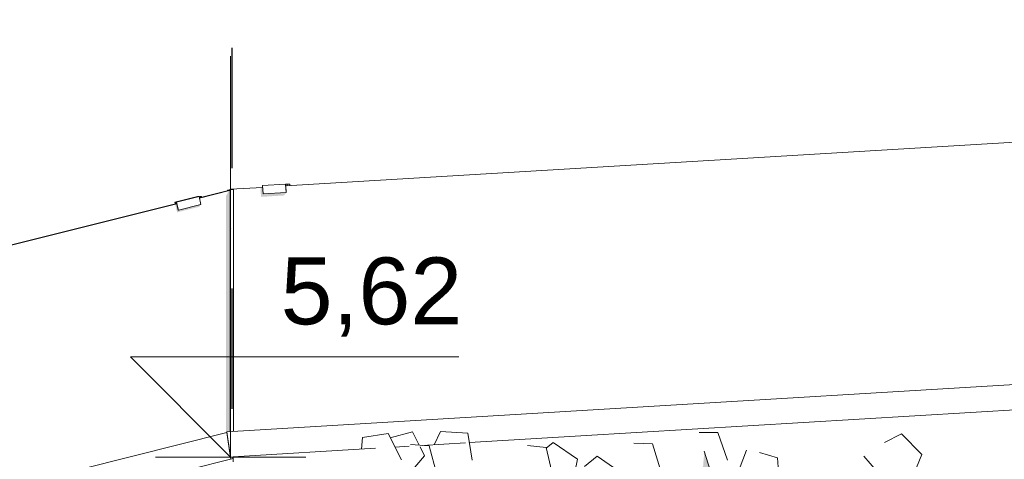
# Model space of a CAD drawing. Header units: millimetres. Extents: x 7522813 to 7573737, y -9734 to 10800.
# Tile 64 of 71: x 7545085 to 7548034, y 5608 to 6924. Entities that reach past the tile are written whole.
import ezdxf
from ezdxf.enums import TextEntityAlignment as Align

# ---------------------------------------------------------------- set-up
doc = ezdxf.new("R2010")
doc.units = ezdxf.units.MM
doc.header["$MEASUREMENT"] = 0
doc.linetypes.add('Kropki i Kreski', pattern=[720, 360, -180, 0, -180])
for name, color, linetype in [('Nowe_199-Z Wymiary i opisy', 7, 'Continuous'), ('Nowe_2025-10-27 Żywopłot', 7, 'Continuous'), ('Nowe_260-A Balustrady', 7, 'Continuous'), ('Nowe_280-A Dachy Powłoki', 7, 'Continuous'), ('Nowe_410-K Osie', 7, 'Continuous')]:
    doc.layers.add(name, color=color, linetype=linetype)
for name, color, linetype, lineweight, true_color in [('Nowe_199-Z Wymiary i opisy_Nr_pióra__45', 7, 'Continuous', 15, 0x40a5ff), ('Nowe_199-Z Wymiary i opisy_Nr_pióra__85', 7, 'Continuous', 13, 0x80c2ff), ('Nowe_2025-10-27 Żywopłot_Nr_pióra__82', 7, 'Continuous', 13, 0xaaaaaa), ('Nowe_260-A Balustrady_Nr_pióra__81', 7, 'Continuous', 13, 0x6a6a6a), ('Nowe_280-A Dachy Powłoki_Nr_pióra__61', 7, 'Continuous', 13, 0x6a6a6a), ('Nowe_280-A Dachy Powłoki_Nr_pióra__81', 7, 'Continuous', 13, 0x6a6a6a), ('Nowe_410-K Osie_Nr_pióra__25', 7, 'Continuous', 25, 0x40a5ff)]:
    doc.layers.add(name, color=color, linetype=linetype, lineweight=lineweight, true_color=true_color)
for name, color, linetype, lineweight in [('Nowe_199-Z Wymiary i opisy_Nr_pióra__6', 5, 'Continuous', 13), ('Nowe_260-A Balustrady_Nr_pióra__11', 7, 'Continuous', 13), ('Nowe_260-A Balustrady_Nr_pióra__91', 7, 'Continuous', 13), ('Nowe_410-K Osie_Nr_pióra__1', 7, 'Continuous', 13)]:
    doc.layers.add(name, color=color, linetype=linetype, lineweight=lineweight)
doc.styles.add('STYL_AUTOMATYCZNY_1', font='arial.ttf')
doc.styles.add('STYL_AUTOMATYCZNY_2', font='arial.ttf')

# ---------------------------------------------------------------- blocks, each defined once
blk = doc.blocks.new('ElemPrzekroju_2', base_point=(6982742.1, 0))
at = {"layer": 'Nowe_280-A Dachy Powłoki_Nr_pióra__81', "linetype": 'Continuous', "lineweight": 0, "true_color": 0x1a1a1a}
blk.add_hatch(color=250, dxfattribs=at).paths.add_polyline_path([(7547135.3, 5632.6), (7547130.2, 5569.6), (7547162.2, 5541.6), (7547214.9, 5543), (7547232.5, 5578.2), (7547170.3, 5576.6), (7547160.8, 5568.5), (7547158.2, 5576.3), (7547153, 5576.1)])
at = {"layer": 'Nowe_280-A Dachy Powłoki_Nr_pióra__61', "color": 251, "linetype": 'Continuous', "lineweight": 13, "true_color": 0x6a6a6a}
for p, q in [((7546431.8, 5658.5), (7551957, 5990)), ((7545724.4, 5616.1), (7546150.7, 5641.6)), ((7546208.9, 5645.1), (7546251, 5647.7)), ((7546290.4, 5650), (7546420.1, 5657.8)), ((7545724.4, 5610.8), (7545724.4, 5616.1))]:
    blk.add_line(p, q, dxfattribs=at)
blk = doc.blocks.new('ElemPrzekroju_10', base_point=(6982742.1, 0))
at = {"layer": 'Nowe_260-A Balustrady_Nr_pióra__81', "linetype": 'Continuous', "lineweight": 0, "true_color": 0x1a1a1a}
for points in [[(7545705.1, 5688.5), (7545715.2, 5622.8), (7545715.5, 5621.1), (7545715.7, 5619.9), (7545714.9, 5624.7), (7545705.8, 5684), (7545705.8, 5684), (7545705.1, 5688.5)], [(7545715.7, 5619.8), (7545715.5, 5620.7), (7545715.7, 5614.7), (7545716.4, 5614.8), (7545716.4, 5614.9), (7545715.7, 5614.8)], [(7545716.4, 5614.9), (7545716.4, 5614.8), (7545716.5, 5614.5), (7545717.3, 5609)], [(7545716.6, 5614.3), (7545717.4, 5609), (7545716.6, 5614.4)], [(7545716.6, 5613.9), (7545716.6, 5613.7), (7545717.4, 5609), (7545717.4, 5609), (7545716.6, 5614.3)]]:
    blk.add_hatch(color=250, dxfattribs=at).paths.add_polyline_path(points)
at = {"layer": 'Nowe_260-A Balustrady_Nr_pióra__11', "color": 7, "linetype": 'Continuous', "lineweight": 13}
for p, q in [((7524874.6, 472.5), (7545705.1, 5688.5)), ((7545705.1, 5688.5), (7545715.7, 5619.8)), ((7545716.4, 5614.9), (7545717.3, 5609)), ((7545716.6, 5614.3), (7545717.4, 5609))]:
    blk.add_line(p, q, dxfattribs=at)
blk = doc.blocks.new('ElemPrzekroju_19', base_point=(6982742.1, 0))
at = {"layer": 'Nowe_260-A Balustrady_Nr_pióra__81', "linetype": 'Continuous', "lineweight": 0, "true_color": 0x1a1a1a}
for points in [[(7545702.6, 5687.9), (7545705.1, 5688.5), (7545705.1, 5688.5), (7545705.8, 5684), (7545705.8, 5684), (7545713.3, 5635.4), (7545713.3, 5637.8), (7545705.1, 5691), (7545713.3, 5691.5), (7545713.3, 6412.8), (7545712, 6412.5), (7545702.6, 6396.3)], [(7545712, 6412.5), (7545713.3, 6412.8), (7545710.1, 6412.8), (7545709, 6412.5)], [(7545552.1, 6373.3), (7545547.5, 6372.1), (7545550.7, 6372.1), (7545555.4, 6373.3)], [(7545555, 6378.1), (7545550.1, 6378.1), (7545551.4, 6373.1), (7545552.1, 6373.3), (7545553.8, 6373.3), (7545555.4, 6373.3), (7545560.1, 6353.8), (7545560.9, 6353.8)], [(7545550.7, 6372), (7545556.6, 6347.7), (7545623.6, 6364.5), (7545627, 6370.4), (7545560.9, 6353.8), (7545560.1, 6353.8), (7545555.4, 6373.3), (7545550.7, 6372.1)], [(7545716.4, 5614.9), (7545716.6, 5613.7), (7545716.6, 5614.9)]]:
    blk.add_hatch(color=250, dxfattribs=at).paths.add_polyline_path(points)
at = {"layer": 'Nowe_260-A Balustrady_Nr_pióra__11', "color": 7, "linetype": 'Continuous', "lineweight": 13}
for p, q in [((7545623, 6391), (7545710.1, 6412.8)), ((7545623.2, 6390.2), (7545713.3, 6412.8)), ((7525053.4, 1241.4), (7545552.1, 6373.3)), ((7525053.6, 1240.7), (7545555.4, 6373.3)), ((7545716.6, 5614.9), (7545716.6, 5613.7))]:
    blk.add_line(p, q, dxfattribs=at)
at = {"layer": 'Nowe_260-A Balustrady_Nr_pióra__91', "color": 7, "linetype": 'Continuous', "lineweight": 13}
for p, q in [((7545617.2, 6394.9), (7545550.1, 6378.1)), ((7545550.1, 6378.1), (7545555, 6378.1)), ((7545551.4, 6373.1), (7545550.1, 6378.1)), ((7545555.4, 6373.3), (7545552.1, 6373.3)), ((7545622.1, 6394.9), (7545555, 6378.1)), ((7545555, 6378.1), (7545560.9, 6353.8)), ((7545560.1, 6353.8), (7545555.4, 6373.3)), ((7545628, 6370.6), (7545560.9, 6353.8)), ((7545617.2, 6394.9), (7545622.1, 6394.9)), ((7545622.1, 6394.9), (7545628, 6370.6)), ((7545560.9, 6353.8), (7545560.1, 6353.8))]:
    blk.add_line(p, q, dxfattribs=at)
blk = doc.blocks.new('ElemPrzekroju_20', base_point=(6982742.1, 0))
at = {"layer": 'Nowe_260-A Balustrady_Nr_pióra__81', "linetype": 'Continuous', "lineweight": 0, "true_color": 0x1a1a1a}
for points in [[(7545715.7, 5622.3), (7545715.7, 5628.8), (7545715.5, 5623.2)], [(7545719.9, 5609.6), (7545724.4, 5610.8), (7545724.4, 5616.1)]]:
    blk.add_hatch(color=250, dxfattribs=at).paths.add_polyline_path(points)
at = {"layer": 'Nowe_260-A Balustrady_Nr_pióra__11', "color": 7, "linetype": 'Continuous', "lineweight": 13}
for p, q in [((7545705.1, 5691), (7563546.2, 6761.1)), ((7545705.1, 5691), (7545715.7, 5622.3)), ((7545716.8, 5614.9), (7545717.7, 5609.1))]:
    blk.add_line(p, q, dxfattribs=at)
blk = doc.blocks.new('ElemPrzekroju_21', base_point=(6982742.1, 0))
at = {"layer": 'Nowe_260-A Balustrady_Nr_pióra__81', "linetype": 'Continuous', "lineweight": 0, "true_color": 0x1a1a1a}
for points in [[(7545707.7, 6412.2), (7545710.1, 6412.8), (7545713.3, 6412.8), (7545713.3, 5691.5), (7545715.7, 5691.6), (7545715.7, 6414.8), (7545707.7, 6414.3)], [(7545715.8, 6415.3), (7545715.4, 6415), (7545716.6, 6415.1), (7545716.6, 6415.4)], [(7545713.3, 5637.8), (7545713.3, 5635.4), (7545714.9, 5624.7), (7545715.7, 5619.8), (7545715.7, 5614.8), (7545715.7, 5628.8), (7545715.7, 5622.3)], [(7545716.7, 5615.8), (7545716.8, 5614.9), (7545716.8, 5614.9)]]:
    blk.add_hatch(color=250, dxfattribs=at).paths.add_polyline_path(points)
at = {"layer": 'Nowe_260-A Balustrady_Nr_pióra__11', "color": 7, "linetype": 'Continuous', "lineweight": 13}
for p, q in [((7545716.6, 6415.7), (7545707.7, 6414.3)), ((7545707.7, 6414.3), (7545715.7, 6414.8)), ((7545707.7, 6412.2), (7545707.7, 6414.3)), ((7545715.7, 6414.8), (7545725.6, 6416.3)), ((7545715.7, 5691.6), (7545715.7, 6414.8)), ((7545725.6, 6416.3), (7545723.5, 6416.2)), ((7545725.6, 5692.2), (7545725.6, 6416.3)), ((7545715.7, 5614.8), (7545715.7, 5628.8)), ((7545715.7, 5614.8), (7545716.4, 5614.9)), ((7545716.4, 5614.9), (7545716.8, 5614.9))]:
    blk.add_line(p, q, dxfattribs=at)
blk = doc.blocks.new('ElemPrzekroju_22', base_point=(6982742.1, 0))
at = {"layer": 'Nowe_260-A Balustrady_Nr_pióra__81', "linetype": 'Continuous', "lineweight": 0, "true_color": 0x1a1a1a}
for points in [[(7545716.6, 6416.6), (7545716.6, 6416.4), (7545716.6, 6415.4), (7545716.6, 6415.1)], [(7545809, 6422.2), (7545806.4, 6418.9), (7545807.8, 6393.9), (7545876.8, 6398.1), (7545883.6, 6406.6), (7545814.7, 6402.5), (7545813.9, 6402.5), (7545812.7, 6422.4)], [(7545882.8, 6406.6), (7545813.9, 6402.5), (7545814.7, 6402.5), (7545883.6, 6406.6)]]:
    blk.add_hatch(color=250, dxfattribs=at).paths.add_polyline_path(points)
at = {"layer": 'Nowe_260-A Balustrady_Nr_pióra__11', "color": 7, "linetype": 'Continuous', "lineweight": 13}
for p, q in [((7545882.5, 6426.6), (7563382.8, 7476.1)), ((7545716.6, 6416.6), (7545812.7, 6422.4)), ((7545716.6, 6415.1), (7545716.6, 6416.6))]:
    blk.add_line(p, q, dxfattribs=at)
at = {"layer": 'Nowe_260-A Balustrady_Nr_pióra__91', "color": 7, "linetype": 'Continuous', "lineweight": 13}
for p, q in [((7545881.4, 6431.6), (7545812.4, 6427.4)), ((7545886.2, 6431.6), (7545881.4, 6431.6)), ((7545881.4, 6431.6), (7545882.8, 6406.6)), ((7545886.5, 6426.8), (7545886.2, 6431.6)), ((7545812.4, 6427.4), (7545813.9, 6402.5)), ((7545882.8, 6406.6), (7545813.9, 6402.5)), ((7545813.9, 6402.5), (7545814.7, 6402.5)), ((7545883.6, 6406.6), (7545814.7, 6402.5)), ((7545883.6, 6406.6), (7545882.5, 6426.6)), ((7545882.8, 6406.6), (7545883.6, 6406.6))]:
    blk.add_line(p, q, dxfattribs=at)
blk = doc.blocks.new('ElemPrzekroju_26', base_point=(6982742.1, 0))
at = {"layer": 'Nowe_260-A Balustrady_Nr_pióra__91', "color": 7, "linetype": 'Continuous', "lineweight": 13}
for p, q in [((7545622.2, 6394.3), (7545624.9, 6394.9)), ((7545624.9, 6394.9), (7545629.5, 6394.9)), ((7545625.7, 6391.7), (7545624.9, 6394.9)), ((7545629.5, 6394.9), (7545630.1, 6392.8))]:
    blk.add_line(p, q, dxfattribs=at)
blk = doc.blocks.new('ElemPrzekroju_27', base_point=(6982742.1, 0))
at = {"layer": 'Nowe_260-A Balustrady_Nr_pióra__91', "color": 7, "linetype": 'Continuous', "lineweight": 13}
for p, q in [((7545886.2, 6431.4), (7545889, 6431.6)), ((7545886.3, 6431.1), (7545893.9, 6431.6)), ((7545893.9, 6431.6), (7545889, 6431.6)), ((7545894.1, 6427.3), (7545893.9, 6431.6))]:
    blk.add_line(p, q, dxfattribs=at)
blk = doc.blocks.new('ElemPrzekroju_76', base_point=(6982742.1, 0))
at = {"layer": 'Nowe_280-A Dachy Powłoki_Nr_pióra__61', "color": 251, "linetype": 'Continuous', "lineweight": 13, "true_color": 0x6a6a6a}
blk.add_line((7545717.3, 5610), (7545717.6, 5610.1), dxfattribs=at)
blk = doc.blocks.new('ElemPrzekroju_77', base_point=(6982742.1, 0))
at = {"layer": 'Nowe_280-A Dachy Powłoki_Nr_pióra__61', "color": 251, "linetype": 'Continuous', "lineweight": 13, "true_color": 0x6a6a6a}
for p, q in [((7525090.8, 452.4), (7545724.4, 5610.8)), ((7545724.4, 5610.8), (7545724.4, 5600.4))]:
    blk.add_line(p, q, dxfattribs=at)
blk = doc.blocks.new('ElemPrzekroju_345', base_point=(6982742.1, 0))
at = {"layer": 'Nowe_2025-10-27 Żywopłot_Nr_pióra__82', "color": 253, "linetype": 'Continuous', "lineweight": 13, "true_color": 0xaaaaaa}
for p, q in [((7546261.3, 5691.1), (7546194.6, 5673.2)), ((7546281.5, 5650.7), (7546261.3, 5691.1)), ((7546345, 5691.5), (7546326, 5652.2)), ((7546427.3, 5687), (7546345, 5691.5)), ((7547200.6, 5704.7), (7547200.4, 5704.6)), ((7547200.7, 5704.6), (7547200.6, 5704.7)), ((7546111.7, 5673.4), (7546108.6, 5639.1)), ((7546188.5, 5685.2), (7546111.7, 5673.4)), ((7546228.4, 5606.8), (7546188.5, 5685.2)), ((7546440.2, 5605.5), (7546427.3, 5687)), ((7547175.9, 5689.1), (7547119.7, 5689.1)), ((7547204.4, 5605.7), (7547175.9, 5689.1)), ((7547725.4, 5684.9), (7547675.3, 5658.4)), ((7547787.1, 5622.6), (7547725.4, 5684.9)), ((7546311.5, 5648.4), (7546255.8, 5652.7)), ((7546297.4, 5618.7), (7546284, 5645.6)), ((7546334, 5563.2), (7546311.5, 5648.4)), ((7546661.5, 5643.6), (7546605.5, 5649.6)), ((7546681.6, 5557.8), (7546661.5, 5643.6)), ((7546683, 5658.5), (7546662, 5641.3)), ((7546755.2, 5609.1), (7546683, 5658.5)), ((7546980.4, 5654.4), (7546924.2, 5656.5)), ((7547005.9, 5570.1), (7546980.4, 5654.4)), ((7547135.3, 5632.6), (7547153, 5576.1)), ((7547240, 5578.4), (7547261.3, 5636)), ((7546240, 5552.4), (7546297.4, 5618.7)), ((7546747.2, 5570.4), (7546755.2, 5609.1)), ((7546814.5, 5618), (7546776, 5586.8)), ((7546886.4, 5568.4), (7546814.5, 5618)), ((7547354.7, 5612.7), (7547300.5, 5628.5)), ((7547360.6, 5524.7), (7547354.7, 5612.7)), ((7547650.5, 5573.5), (7547612.9, 5617.4)), ((7547771, 5583.9), (7547787.1, 5622.6))]:
    blk.add_line(p, q, dxfattribs=at)
blk = doc.blocks.new('Standardowy znacznik osi[2]', base_point=(7545720.4, 10000))
at = {"layer": 'Nowe_410-K Osie_Nr_pióra__25', "color": 161, "linetype": 'Kropki i Kreski', "lineweight": 25, "true_color": 0x40a5ff}
blk.add_line((7545720.4, 9000), (7545720.4, -7933.8), dxfattribs=at)
at = {"layer": 'Nowe_410-K Osie_Nr_pióra__1', "color": 7, "lineweight": 13, "style": 'STYL_AUTOMATYCZNY_1'}
for tag, p in [('AC_MarkerText_1_0', (7545720.4, 10575)), ('AC_MarkerText_1_1', (7545720.4, -9158.8))]:
    blk.add_attdef(tag, text='', height=350, rotation=360, dxfattribs=at).set_placement(p, align=Align.TOP_CENTER)
blk = doc.blocks.new('Wymiary_6', base_point=(7545716.6, 5615.3))
at = {"layer": 'Nowe_199-Z Wymiary i opisy_Nr_pióra__45', "color": 161, "linetype": 'Continuous', "lineweight": 15, "true_color": 0x40a5ff}
for p, q in [((7545716.6, 5615.3), (7545716.6, 6815.3)), ((7545716.6, 5615.3), (7545416.6, 5915.3)), ((7545416.6, 5915.3), (7545716.6, 5915.3)), ((7545716.6, 5915.3), (7546400.5, 5915.3))]:
    blk.add_line(p, q, dxfattribs=at)
at = {"layer": 'Nowe_199-Z Wymiary i opisy_Nr_pióra__85', "color": 151, "linetype": 'Continuous', "lineweight": 13, "true_color": 0x80c2ff}
for q in [(7545491.6, 5615.3), (7545941.6, 5615.3)]:
    blk.add_line((7545716.6, 5615.3), q, dxfattribs=at)
at = {"layer": 'Nowe_199-Z Wymiary i opisy_Nr_pióra__6', "color": 5, "lineweight": 13, "insert": (7545866.6, 5975.3), "char_height": 200, "attachment_point": 7, "style": 'STYL_AUTOMATYCZNY_2'}
blk.add_mtext('\\A1;{\\pql;\\fArial|b0|i0|c238|p0;\\W1.000000;5,62}', dxfattribs=at)

msp = doc.modelspace()

# ---------------------------------------------------------------- block references
at = {"layer": 'Nowe_199-Z Wymiary i opisy', "color": 151, "linetype": 'Continuous', "lineweight": 13, "true_color": 0x80c2ff}
msp.add_blockref('Wymiary_6', (7545716.6, 5615.3), dxfattribs=at)
at = {"layer": 'Nowe_2025-10-27 Żywopłot', "lineweight": 0}
msp.add_blockref('ElemPrzekroju_345', (6982742.1, 0), dxfattribs=at)
at = {"layer": 'Nowe_260-A Balustrady', "lineweight": 0}
for name in ['ElemPrzekroju_22', 'ElemPrzekroju_20', 'ElemPrzekroju_27', 'ElemPrzekroju_19', 'ElemPrzekroju_21', 'ElemPrzekroju_26', 'ElemPrzekroju_10']:
    msp.add_blockref(name, (6982742.1, 0), dxfattribs=at)
at = {"layer": 'Nowe_280-A Dachy Powłoki', "lineweight": 0}
for name in ['ElemPrzekroju_2', 'ElemPrzekroju_77', 'ElemPrzekroju_76']:
    msp.add_blockref(name, (6982742.1, 0), dxfattribs=at)
at = {"layer": 'Nowe_410-K Osie', "color": 8, "linetype": 'Continuous', "lineweight": 13}
msp.add_blockref('Standardowy znacznik osi[2]', (7545720.4, 10000), dxfattribs=at)

doc.saveas('drawing.dxf')
